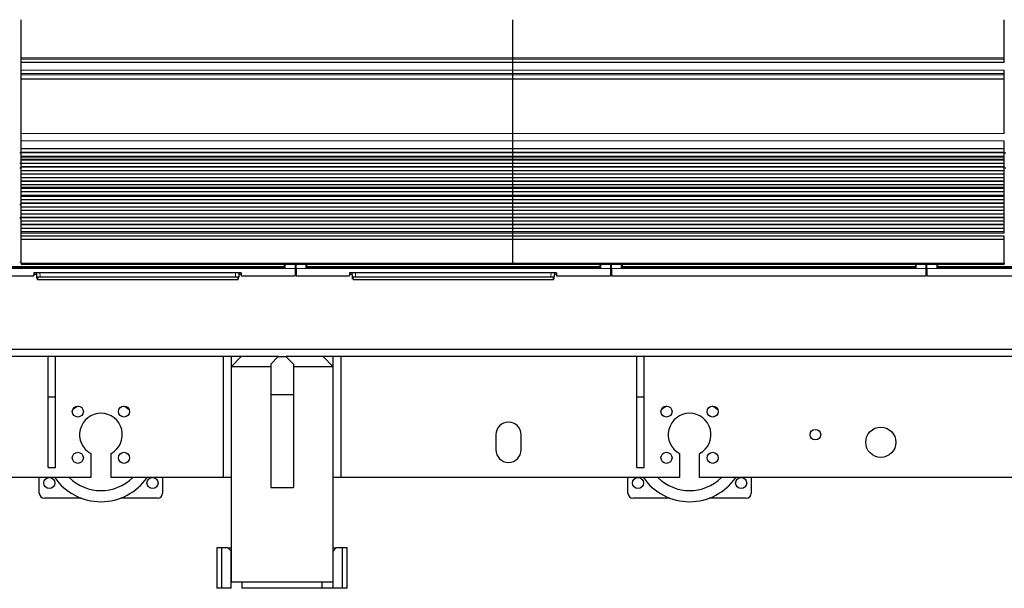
# Model space of a CAD drawing. Header units: inches. Extents: x 0 to 29700, y -16 to 21000.
# Tile 18 of 235: x 3267 to 5224, y 7288 to 8417. Entities that reach past the tile are written whole.
import ezdxf

# ---------------------------------------------------------------- set-up
doc = ezdxf.new("R2010")
doc.units = ezdxf.units.IN
doc.layers.add('1', color=7, linetype='Continuous', true_color=0xffffff)

msp = doc.modelspace()

# ---------------------------------------------------------------- linework, layer by layer
at = {"layer": '1', "color": 2, "linetype": 'Continuous', "lineweight": 25}
for p, q in [((3269.767, 8341.501), (3269.767, 8417.272)), ((4246.767, 8341.501), (4246.767, 8417.272)), ((4246.767, 8341.501), (4246.767, 8417.272)), ((5223.767, 8341.501), (5223.767, 8417.272)), ((3269.767, 8338.89), (3269.767, 8341.501)), ((3269.767, 8332.417), (3269.767, 8338.89)), ((4246.767, 8338.89), (4246.767, 8341.501)), ((4246.767, 8338.89), (4246.767, 8341.501)), ((4246.767, 8332.417), (4246.767, 8338.89)), ((4246.767, 8332.417), (4246.767, 8338.89)), ((5223.767, 8338.89), (5223.767, 8341.501)), ((5223.767, 8332.417), (5223.767, 8338.89)), ((3269.767, 8332.417), (3269.767, 8332.243)), ((4246.767, 8332.243), (3269.767, 8332.243)), ((3269.767, 8317.163), (3269.767, 8332.243)), ((4246.767, 8332.417), (4246.767, 8332.243)), ((4246.767, 8332.417), (4246.767, 8332.243)), ((5223.767, 8332.243), (4246.767, 8332.243)), ((4246.767, 8317.163), (4246.767, 8332.243)), ((4246.767, 8317.163), (4246.767, 8322.977)), ((5223.767, 8332.417), (5223.767, 8332.243)), ((3269.767, 8310.175), (3269.767, 8317.163)), ((3269.767, 8307.932), (3269.767, 8310.175)), ((3269.767, 8299.954), (3269.767, 8307.932)), ((3269.767, 8299.508), (3269.767, 8299.954)), ((3269.767, 8191.128), (3269.767, 8299.508)), ((4246.767, 8310.175), (4246.767, 8317.163)), ((4246.767, 8310.175), (4246.767, 8317.163)), ((4246.767, 8307.932), (4246.767, 8310.175)), ((4246.767, 8307.932), (4246.767, 8310.175)), ((4246.767, 8299.954), (4246.767, 8307.932)), ((4246.767, 8299.954), (4246.767, 8307.932)), ((4246.767, 8299.508), (4246.767, 8299.954)), ((4246.767, 8299.508), (4246.767, 8299.954)), ((4246.767, 8191.128), (4246.767, 8299.508)), ((4246.767, 8191.128), (4246.767, 8299.508)), ((5223.767, 8310.175), (5223.767, 8317.163)), ((5223.767, 8307.932), (5223.767, 8310.175)), ((5223.767, 8299.954), (5223.767, 8307.932)), ((5223.767, 8299.508), (5223.767, 8299.954)), ((5223.767, 8191.128), (5223.767, 8299.508)), ((3269.767, 8176.985), (3269.767, 8191.128)), ((4246.767, 8176.985), (4246.767, 8191.128)), ((4246.767, 8176.985), (4246.767, 8191.128)), ((3269.767, 8161.503), (3269.767, 8176.985)), ((3269.767, 8161.415), (3269.767, 8161.503)), ((3269.767, 8161.415), (4246.767, 8161.415)), ((3269.767, 8160.87), (3269.767, 8161.415)), ((3269.767, 8153.348), (3269.767, 8160.87)), ((4246.767, 8160.87), (3269.767, 8160.87)), ((4246.767, 8161.503), (4246.767, 8176.985)), ((4246.767, 8161.503), (4246.767, 8176.985)), ((4246.767, 8161.415), (4246.767, 8161.503)), ((4246.767, 8161.415), (4246.767, 8161.503)), ((4246.767, 8161.415), (5223.767, 8161.415)), ((4246.767, 8160.87), (4246.767, 8161.415)), ((4246.767, 8160.87), (4246.767, 8161.415)), ((4246.767, 8153.348), (4246.767, 8160.87)), ((4246.767, 8153.348), (4246.767, 8160.87)), ((5223.767, 8160.87), (4246.767, 8160.87)), ((5223.767, 8161.503), (5223.767, 8176.985)), ((5223.767, 8161.415), (5223.767, 8161.503)), ((5223.767, 8160.87), (5223.767, 8161.415)), ((5223.767, 8153.348), (5223.767, 8160.87)), ((3269.77, 8152.25), (3266.791, 8152.25)), ((3269.767, 8152.994), (3269.767, 8153.348)), ((4246.767, 8153.348), (3269.767, 8153.348)), ((3269.767, 8145.789), (3269.767, 8152.994)), ((4246.767, 8152.994), (3269.767, 8152.994)), ((3269.767, 8145.782), (3269.767, 8145.789)), ((4246.767, 8145.789), (3269.767, 8145.789)), ((3269.767, 8143.238), (3269.767, 8145.782)), ((4246.767, 8145.782), (3269.767, 8145.782)), ((3269.767, 8143.21), (3269.767, 8143.238)), ((3269.767, 8139.017), (3269.767, 8143.21)), ((4246.767, 8152.994), (4246.767, 8153.348)), ((4246.767, 8152.994), (4246.767, 8153.348)), ((5223.767, 8153.348), (4246.767, 8153.348)), ((4246.767, 8145.789), (4246.767, 8152.994)), ((4246.767, 8145.789), (4246.767, 8152.994)), ((5223.767, 8152.994), (4246.767, 8152.994)), ((4246.767, 8145.782), (4246.767, 8145.789)), ((5223.767, 8145.789), (4246.767, 8145.789)), ((4246.767, 8143.238), (4246.767, 8145.782)), ((4246.767, 8143.238), (4246.767, 8145.782)), ((5223.767, 8145.782), (4246.767, 8145.782)), ((4246.767, 8143.21), (4246.767, 8143.238)), ((4246.767, 8143.21), (4246.767, 8143.238)), ((4246.767, 8139.017), (4246.767, 8143.21)), ((4246.767, 8139.017), (4246.767, 8143.21)), ((5226.766, 8152.25), (5223.715, 8152.25)), ((5223.767, 8152.994), (5223.767, 8153.348)), ((5223.767, 8145.789), (5223.767, 8152.994)), ((5223.767, 8145.782), (5223.767, 8145.789)), ((5223.767, 8143.238), (5223.767, 8145.782)), ((5223.767, 8139.017), (5223.767, 8143.21)), ((3269.766, 8122.25), (3266.767, 8122.25)), ((3266.772, 8132.25), (3269.772, 8132.25)), ((3269.767, 8138.663), (3269.767, 8139.017)), ((4246.767, 8139.017), (3269.767, 8139.017)), ((3269.767, 8131.592), (3269.767, 8138.663)), ((4246.767, 8138.663), (3269.767, 8138.663)), ((3269.767, 8124.874), (3269.767, 8131.592)), ((4246.767, 8131.592), (3269.767, 8131.592)), ((3269.767, 8124.521), (3269.767, 8124.874)), ((4246.767, 8124.874), (3269.767, 8124.874)), ((3269.767, 8117.45), (3269.767, 8124.521)), ((4246.767, 8124.521), (3269.767, 8124.521)), ((4246.767, 8138.663), (4246.767, 8139.017)), ((4246.767, 8138.663), (4246.767, 8139.017)), ((5223.767, 8139.017), (4246.767, 8139.017)), ((4246.767, 8131.592), (4246.767, 8138.663)), ((4246.767, 8131.592), (4246.767, 8138.663)), ((5223.767, 8138.663), (4246.767, 8138.663)), ((4246.767, 8124.874), (4246.767, 8131.592)), ((4246.767, 8124.874), (4246.767, 8131.592)), ((5223.767, 8131.592), (4246.767, 8131.592)), ((4246.767, 8124.521), (4246.767, 8124.874)), ((4246.767, 8124.521), (4246.767, 8124.874)), ((5223.767, 8124.874), (4246.767, 8124.874)), ((4246.767, 8117.45), (4246.767, 8124.521)), ((4246.767, 8117.45), (4246.767, 8124.521)), ((5223.767, 8124.521), (4246.767, 8124.521)), ((5226.767, 8122.25), (5223.766, 8122.25)), ((5223.767, 8138.663), (5223.767, 8139.017)), ((5223.767, 8131.592), (5223.767, 8138.663)), ((5223.767, 8124.874), (5223.767, 8131.592)), ((5223.767, 8124.521), (5223.767, 8124.874)), ((5223.767, 8117.45), (5223.767, 8124.521)), ((3269.767, 8110.732), (3269.767, 8117.45)), ((4246.767, 8117.45), (3269.767, 8117.45)), ((3269.767, 8110.379), (3269.767, 8110.732)), ((4246.767, 8110.732), (3269.767, 8110.732)), ((3269.767, 8103.308), (3269.767, 8110.379)), ((4246.767, 8110.379), (3269.767, 8110.379)), ((3269.767, 8096.59), (3269.767, 8103.308)), ((4246.767, 8103.308), (3269.767, 8103.308)), ((4246.767, 8110.732), (4246.767, 8117.45)), ((4246.767, 8110.732), (4246.767, 8117.45)), ((5223.767, 8117.45), (4246.767, 8117.45)), ((4246.767, 8110.379), (4246.767, 8110.732)), ((4246.767, 8110.379), (4246.767, 8110.732)), ((5223.767, 8110.732), (4246.767, 8110.732)), ((4246.767, 8103.308), (4246.767, 8110.379)), ((4246.767, 8103.308), (4246.767, 8110.379)), ((5223.767, 8110.379), (4246.767, 8110.379)), ((4246.767, 8096.59), (4246.767, 8103.308)), ((4246.767, 8096.59), (4246.767, 8103.308)), ((5223.767, 8103.308), (4246.767, 8103.308)), ((5223.767, 8110.732), (5223.767, 8117.45)), ((5223.767, 8110.379), (5223.767, 8110.732)), ((5223.767, 8103.308), (5223.767, 8110.379)), ((5223.767, 8096.59), (5223.767, 8103.308)), ((3269.767, 8096.237), (3269.767, 8096.59)), ((4246.767, 8096.59), (3269.767, 8096.59)), ((3269.767, 8089.166), (3269.767, 8096.237)), ((4246.767, 8096.237), (3269.767, 8096.237)), ((3269.767, 8084.972), (3269.767, 8089.166)), ((4246.767, 8089.166), (3269.767, 8089.166)), ((3269.767, 8084.945), (3269.767, 8084.972)), ((3269.767, 8082.497), (3269.767, 8084.945)), ((3269.767, 8082.143), (3269.767, 8082.497)), ((4246.767, 8082.497), (3269.767, 8082.497)), ((4246.767, 8096.237), (4246.767, 8096.59)), ((4246.767, 8096.237), (4246.767, 8096.59)), ((5223.767, 8096.59), (4246.767, 8096.59)), ((4246.767, 8089.166), (4246.767, 8096.237)), ((4246.767, 8089.166), (4246.767, 8096.237)), ((5223.767, 8096.237), (4246.767, 8096.237)), ((4246.767, 8084.972), (4246.767, 8089.166)), ((4246.767, 8084.972), (4246.767, 8089.166)), ((5223.767, 8089.166), (4246.767, 8089.166)), ((4246.767, 8084.945), (4246.767, 8084.972)), ((4246.767, 8084.945), (4246.767, 8084.972)), ((4246.767, 8082.497), (4246.767, 8084.945)), ((4246.767, 8082.497), (4246.767, 8084.945)), ((4246.767, 8082.143), (4246.767, 8082.497)), ((4246.767, 8082.143), (4246.767, 8082.497)), ((5223.767, 8082.497), (4246.767, 8082.497)), ((5223.767, 8096.237), (5223.767, 8096.59)), ((5223.767, 8089.166), (5223.767, 8096.237)), ((5223.767, 8084.972), (5223.767, 8089.166)), ((5223.767, 8082.497), (5223.767, 8084.945)), ((5223.767, 8082.143), (5223.767, 8082.497)), ((3269.767, 8075.209), (3269.767, 8082.143)), ((4246.767, 8082.143), (3269.767, 8082.143)), ((3269.767, 8067.977), (3269.767, 8075.209)), ((4246.767, 8075.209), (3269.767, 8075.209)), ((3269.767, 8067.841), (3269.767, 8067.977)), ((4246.767, 8067.977), (3269.767, 8067.977)), ((3269.767, 8067.841), (4246.767, 8067.841)), ((3269.767, 8067.175), (3269.767, 8067.841)), ((3269.767, 8066.538), (3269.767, 8067.175)), ((4246.767, 8067.175), (3269.767, 8067.175)), ((3269.767, 8059.467), (3269.767, 8066.538)), ((4246.767, 8066.538), (3269.767, 8066.538)), ((4246.767, 8075.209), (4246.767, 8082.143)), ((4246.767, 8075.209), (4246.767, 8082.143)), ((5223.767, 8082.143), (4246.767, 8082.143)), ((4246.767, 8067.977), (4246.767, 8075.209)), ((4246.767, 8067.977), (4246.767, 8075.209)), ((5223.767, 8075.209), (4246.767, 8075.209)), ((4246.767, 8067.841), (4246.767, 8067.977)), ((4246.767, 8067.841), (4246.767, 8067.977)), ((5223.767, 8067.977), (4246.767, 8067.977)), ((4246.767, 8067.841), (5223.767, 8067.841)), ((4246.767, 8067.175), (4246.767, 8067.841)), ((4246.767, 8067.175), (4246.767, 8067.841)), ((4246.767, 8066.538), (4246.767, 8067.175)), ((4246.767, 8066.538), (4246.767, 8067.175)), ((5223.767, 8067.175), (4246.767, 8067.175)), ((4246.767, 8059.467), (4246.767, 8066.538)), ((4246.767, 8059.467), (4246.767, 8066.538)), ((5223.767, 8066.538), (4246.767, 8066.538)), ((5223.767, 8075.209), (5223.767, 8082.143)), ((5223.767, 8067.977), (5223.767, 8075.209)), ((5223.767, 8067.175), (5223.767, 8067.841)), ((5223.767, 8066.538), (5223.767, 8067.175)), ((5223.767, 8059.467), (5223.767, 8066.538)), ((3269.751, 8050.364), (3266.763, 8050.364)), ((3269.767, 8052.75), (3269.767, 8059.467)), ((4246.767, 8059.467), (3269.767, 8059.467)), ((3269.767, 8052.396), (3269.767, 8052.75)), ((4246.767, 8052.75), (3269.767, 8052.75)), ((3269.767, 8045.325), (3269.767, 8052.396)), ((4246.767, 8052.396), (3269.767, 8052.396)), ((3269.767, 8038.607), (3269.767, 8045.325)), ((4246.767, 8045.325), (3269.767, 8045.325)), ((4246.767, 8052.75), (4246.767, 8059.467)), ((4246.767, 8052.75), (4246.767, 8059.467)), ((5223.767, 8059.467), (4246.767, 8059.467)), ((4246.767, 8052.396), (4246.767, 8052.75)), ((4246.767, 8052.396), (4246.767, 8052.75)), ((5223.767, 8052.75), (4246.767, 8052.75)), ((4246.767, 8045.325), (4246.767, 8052.396)), ((4246.767, 8045.325), (4246.767, 8052.396)), ((5223.767, 8052.396), (4246.767, 8052.396)), ((4246.767, 8038.607), (4246.767, 8045.325)), ((4246.767, 8038.607), (4246.767, 8045.325)), ((5223.767, 8045.325), (4246.767, 8045.325)), ((5223.767, 8052.75), (5223.767, 8059.467)), ((5223.767, 8052.396), (5223.767, 8052.75)), ((5223.767, 8045.325), (5223.767, 8052.396)), ((5223.767, 8038.607), (5223.767, 8045.325)), ((3269.767, 8038.254), (3269.767, 8038.607)), ((4246.767, 8038.607), (3269.767, 8038.607)), ((3269.767, 8031.183), (3269.767, 8038.254)), ((4246.767, 8038.254), (3269.767, 8038.254)), ((3269.767, 8024.465), (3269.767, 8031.183)), ((4246.767, 8031.183), (3269.767, 8031.183)), ((3269.767, 8024.112), (3269.767, 8024.465)), ((4246.767, 8024.465), (3269.767, 8024.465)), ((3269.767, 8017.041), (3269.767, 8024.112)), ((4246.767, 8024.112), (3269.767, 8024.112)), ((4246.767, 8038.254), (4246.767, 8038.607)), ((4246.767, 8038.254), (4246.767, 8038.607)), ((5223.767, 8038.607), (4246.767, 8038.607)), ((4246.767, 8031.183), (4246.767, 8038.254)), ((4246.767, 8031.183), (4246.767, 8038.254)), ((5223.767, 8038.254), (4246.767, 8038.254)), ((4246.767, 8024.465), (4246.767, 8031.183)), ((4246.767, 8024.465), (4246.767, 8031.183)), ((5223.767, 8031.183), (4246.767, 8031.183)), ((4246.767, 8024.112), (4246.767, 8024.465)), ((4246.767, 8024.112), (4246.767, 8024.465)), ((5223.767, 8024.465), (4246.767, 8024.465)), ((4246.767, 8017.041), (4246.767, 8024.112)), ((4246.767, 8017.041), (4246.767, 8024.112)), ((5223.767, 8024.112), (4246.767, 8024.112)), ((5223.767, 8038.254), (5223.767, 8038.607)), ((5223.767, 8031.183), (5223.767, 8038.254)), ((5223.767, 8024.465), (5223.767, 8031.183)), ((5223.767, 8024.112), (5223.767, 8024.465)), ((5223.767, 8017.041), (5223.767, 8024.112)), ((3269.767, 8010.323), (3269.767, 8017.041)), ((4246.767, 8017.041), (3269.767, 8017.041)), ((3269.767, 8009.97), (3269.767, 8010.323)), ((4246.767, 8010.323), (3269.767, 8010.323)), ((3269.767, 8002.899), (3269.767, 8009.97)), ((4246.767, 8009.97), (3269.767, 8009.97)), ((4246.767, 8010.323), (4246.767, 8017.041)), ((4246.767, 8010.323), (4246.767, 8017.041)), ((5223.767, 8017.041), (4246.767, 8017.041)), ((4246.767, 8009.97), (4246.767, 8010.323)), ((4246.767, 8009.97), (4246.767, 8010.323)), ((5223.767, 8010.323), (4246.767, 8010.323)), ((4246.767, 8002.899), (4246.767, 8009.97)), ((4246.767, 8002.899), (4246.767, 8009.97)), ((5223.767, 8009.97), (4246.767, 8009.97)), ((5223.767, 8010.323), (5223.767, 8017.041)), ((5223.767, 8009.97), (5223.767, 8010.323)), ((5223.767, 8002.899), (5223.767, 8009.97)), ((3269.767, 7996.181), (3269.767, 8002.899)), ((4246.767, 8002.899), (3269.767, 8002.899)), ((3269.767, 7995.827), (3269.767, 7996.181)), ((4246.767, 7996.181), (3269.767, 7996.181)), ((3269.767, 7993.554), (3269.767, 7995.827)), ((4246.767, 7995.827), (3269.767, 7995.827)), ((3269.767, 7987.696), (3269.767, 7993.554)), ((3269.767, 7980.799), (3269.767, 7987.696)), ((4246.767, 7987.696), (3269.767, 7987.696)), ((4246.767, 7996.181), (4246.767, 8002.899)), ((4246.767, 7996.181), (4246.767, 8002.899)), ((5223.767, 8002.899), (4246.767, 8002.899)), ((4246.767, 7995.827), (4246.767, 7996.181)), ((4246.767, 7995.828), (4246.767, 7996.181)), ((5223.767, 7996.181), (4246.767, 7996.181)), ((4246.767, 7993.554), (4246.767, 7995.828)), ((5223.767, 7995.828), (4246.767, 7995.828)), ((4246.767, 7993.554), (4246.767, 7995.827)), ((4246.767, 7987.696), (4246.767, 7993.554)), ((4246.767, 7987.696), (4246.767, 7993.554)), ((4246.767, 7980.799), (4246.767, 7987.696)), ((4246.767, 7980.799), (4246.767, 7987.696)), ((5223.767, 7987.696), (4246.767, 7987.696)), ((5223.767, 7996.181), (5223.767, 8002.899)), ((5223.767, 7995.828), (5223.767, 7996.181)), ((5223.767, 7993.554), (5223.767, 7995.828)), ((5223.767, 7980.799), (5223.767, 7987.696)), ((3269.767, 7933.835), (3269.767, 7980.799)), ((4246.767, 7980.799), (3269.767, 7980.799)), ((4246.767, 7933.835), (4246.767, 7980.799)), ((4246.767, 7933.835), (4246.767, 7980.799)), ((5223.767, 7980.799), (4246.767, 7980.799)), ((5223.767, 7933.835), (5223.767, 7980.799)), ((3210.017, 7926.327), (3793.017, 7926.327)), ((3269.767, 7933.835), (3269.767, 7932.101)), ((3269.767, 7932.101), (4246.767, 7932.101)), ((3793.017, 7927.117), (3793.017, 7932.101)), ((3793.017, 7926.327), (3793.017, 7927.117)), ((3794.017, 7932.101), (3794.017, 7923.252)), ((3814.017, 7932.101), (3814.017, 7923.252)), ((3816.017, 7923.252), (3816.017, 7932.101)), ((3836.017, 7923.252), (3836.017, 7932.101)), ((3837.017, 7932.101), (3837.017, 7927.117)), ((3837.017, 7927.117), (3837.017, 7926.327)), ((4420.017, 7926.327), (3837.017, 7926.327)), ((4246.767, 7933.835), (4246.767, 7932.101)), ((4246.767, 7932.101), (5223.767, 7932.101)), ((4420.017, 7932.101), (4420.017, 7927.117)), ((4420.017, 7927.117), (4420.017, 7926.327)), ((4421.017, 7932.101), (4421.017, 7923.252)), ((4441.017, 7932.101), (4441.017, 7923.252)), ((4443.017, 7923.252), (4443.017, 7932.101)), ((4463.017, 7923.252), (4463.017, 7932.101)), ((4464.017, 7932.101), (4464.017, 7927.117)), ((4464.017, 7927.117), (4464.017, 7926.327)), ((5047.017, 7926.327), (4464.017, 7926.327)), ((5047.017, 7932.101), (5047.017, 7927.117)), ((5047.017, 7927.117), (5047.017, 7926.327)), ((5048.017, 7932.101), (5048.017, 7923.252)), ((5068.017, 7932.101), (5068.017, 7923.252)), ((5070.017, 7923.252), (5070.017, 7932.101)), ((5090.017, 7923.252), (5090.017, 7932.101)), ((5091.017, 7932.101), (5091.017, 7927.117)), ((5091.017, 7927.117), (5091.017, 7926.327)), ((5674.017, 7926.327), (5091.017, 7926.327)), ((5223.767, 7933.835), (5223.767, 7932.101)), ((3189.017, 7909.014), (3295.017, 7909.014)), ((3794.017, 7923.252), (3209.017, 7923.252)), ((3295.017, 7914.723), (3295.017, 7909.014)), ((3295.017, 7912.014), (3300.729, 7912.014)), ((3300.017, 7915.219), (3702.017, 7915.219)), ((3301.023, 7906.407), (3300.561, 7915.219)), ((3301.248, 7902.121), (3301.023, 7906.407)), ((3701.787, 7902.121), (3702.011, 7906.407)), ((3702.473, 7915.211), (3702.011, 7906.407)), ((3702.305, 7912.014), (3707.017, 7912.014)), ((3707.017, 7914.723), (3707.017, 7909.014)), ((3707.017, 7909.014), (3814.017, 7909.014)), ((3814.017, 7923.252), (3814.017, 7909.014)), ((3814.017, 7912.014), (3816.017, 7912.014)), ((3816.017, 7923.252), (3816.017, 7909.014)), ((3816.017, 7909.014), (3922.017, 7909.014)), ((4421.017, 7923.252), (3836.017, 7923.252)), ((3922.017, 7914.723), (3922.017, 7909.014)), ((3922.017, 7912.014), (3927.729, 7912.014)), ((3927.017, 7915.219), (4329.017, 7915.219)), ((3928.023, 7906.407), (3927.561, 7915.219)), ((3928.248, 7902.121), (3928.023, 7906.407)), ((4328.787, 7902.121), (4329.011, 7906.407)), ((4329.473, 7915.211), (4329.011, 7906.407)), ((4329.305, 7912.014), (4334.017, 7912.014)), ((4334.017, 7914.723), (4334.017, 7909.014)), ((4334.017, 7909.014), (4441.017, 7909.014)), ((4441.017, 7923.252), (4441.017, 7909.014)), ((4443.017, 7923.252), (4443.017, 7909.014)), ((4443.017, 7909.014), (5068.017, 7909.014)), ((5048.017, 7923.252), (4463.017, 7923.252)), ((5068.017, 7923.252), (5068.017, 7909.014)), ((5070.017, 7923.252), (5070.017, 7909.014)), ((5070.017, 7909.014), (5695.017, 7909.014)), ((5675.017, 7923.252), (5090.017, 7923.252)), ((3302.022, 7905.463), (3302.246, 7901.174)), ((3302.246, 7901.174), (3700.788, 7901.174)), ((3700.788, 7901.174), (3701.013, 7905.463)), ((3929.022, 7905.463), (3929.246, 7901.174)), ((3929.246, 7901.174), (4327.788, 7901.174)), ((4327.788, 7901.174), (4328.013, 7905.463)), ((2687.549, 7763.272), (7728.267, 7763.272)), ((3780.83, 7748.272), (2538.267, 7748.272)), ((3323.267, 7668.272), (3323.267, 7748.272)), ((3338.267, 7668.272), (3338.267, 7748.272)), ((3671.767, 7508.272), (3671.767, 7748.272)), ((3706.767, 7748.272), (3686.767, 7728.272)), ((3686.767, 7748.272), (3686.767, 7508.272)), ((3780.767, 7748.272), (3765.767, 7733.272)), ((3765.767, 7733.272), (3765.767, 7673.272)), ((3780.767, 7748.272), (3795.767, 7748.272)), ((3810.767, 7733.272), (3795.767, 7748.272)), ((8900.142, 7748.272), (3795.876, 7748.272)), ((3810.767, 7733.272), (3810.767, 7673.272)), ((3889.767, 7728.272), (3869.767, 7748.272)), ((3889.767, 7508.272), (3889.767, 7748.272)), ((3904.767, 7748.272), (3904.767, 7508.272)), ((4493.267, 7668.272), (4493.267, 7748.272)), ((4508.267, 7668.272), (4508.267, 7748.272)), ((3686.767, 7728.272), (3686.767, 7300.272)), ((3765.766, 7728.272), (3686.767, 7728.272)), ((3889.767, 7728.272), (3810.759, 7728.272)), ((3889.767, 7300.272), (3889.767, 7728.272)), ((3765.767, 7673.272), (3810.767, 7673.272)), ((3765.767, 7673.272), (3765.767, 7488.272)), ((3810.767, 7673.272), (3810.767, 7488.272)), ((3323.267, 7668.272), (3338.267, 7668.272)), ((3323.267, 7528.272), (3323.267, 7668.272)), ((3338.267, 7528.272), (3338.267, 7668.272)), ((4493.267, 7528.272), (4493.267, 7668.272)), ((4493.267, 7668.272), (4508.267, 7668.272)), ((4508.267, 7528.272), (4508.267, 7668.272)), ((4213.267, 7593.272), (4213.267, 7563.272)), ((4263.267, 7563.272), (4263.267, 7593.272)), ((3408.267, 7555.772), (3408.267, 7508.272)), ((3448.267, 7508.272), (3448.267, 7555.772)), ((4578.267, 7555.772), (4578.267, 7508.272)), ((4618.267, 7508.272), (4618.267, 7555.772)), ((3323.267, 7528.272), (3338.267, 7528.272)), ((4493.267, 7528.272), (4508.267, 7528.272)), ((3408.267, 7508.272), (2858.267, 7508.272)), ((3305.767, 7477.25), (3305.767, 7508.274)), ((3671.767, 7508.272), (3448.267, 7508.272)), ((3550.767, 7508.274), (3550.767, 7477.25)), ((3686.767, 7508.272), (3671.767, 7508.272)), ((3904.767, 7508.272), (3889.767, 7508.272)), ((4578.267, 7508.272), (3904.767, 7508.272)), ((4475.767, 7477.25), (4475.767, 7508.274)), ((5588.267, 7508.272), (4618.267, 7508.272)), ((4720.767, 7508.274), (4720.767, 7477.25)), ((3765.767, 7488.272), (3810.767, 7488.272)), ((3389.293, 7467.25), (3315.767, 7467.25)), ((3540.767, 7467.25), (3467.241, 7467.25)), ((4559.293, 7467.25), (4485.767, 7467.25)), ((4710.767, 7467.25), (4637.241, 7467.25)), ((3658.739, 7368.272), (3658.739, 7288.272)), ((3658.815, 7368.272), (3658.739, 7368.272)), ((3668.267, 7368.272), (3658.815, 7368.272)), ((3680.767, 7368.272), (3668.267, 7368.272)), ((3668.267, 7288.272), (3668.267, 7368.272)), ((3680.767, 7368.272), (3686.768, 7368.272)), ((3686.767, 7362.272), (3680.767, 7368.272)), ((3686.767, 7288.272), (3686.767, 7362.272)), ((3889.766, 7368.272), (3895.767, 7368.272)), ((3895.767, 7368.272), (3889.767, 7362.272)), ((3889.767, 7288.272), (3889.767, 7362.272)), ((3908.267, 7368.272), (3895.767, 7368.272)), ((3917.719, 7368.272), (3908.267, 7368.272)), ((3908.267, 7288.272), (3908.267, 7368.272)), ((3917.795, 7368.272), (3917.719, 7368.272)), ((3917.795, 7288.272), (3917.795, 7368.272)), ((3889.767, 7300.272), (3686.767, 7300.272)), ((3708.267, 7300.272), (3708.267, 7288.272)), ((3868.267, 7288.272), (3868.267, 7300.272)), ((3658.739, 7288.272), (3658.815, 7288.272)), ((3668.267, 7288.272), (3658.815, 7288.272)), ((3686.767, 7288.272), (3668.267, 7288.272)), ((3868.267, 7288.272), (3708.267, 7288.272)), ((3889.767, 7288.272), (3868.266, 7288.272)), ((3908.267, 7288.272), (3889.767, 7288.272)), ((3917.719, 7288.272), (3908.267, 7288.272)), ((3917.719, 7288.272), (3917.795, 7288.272))]:
    msp.add_line(p, q, dxfattribs=at)
at = {"layer": '1', "color": 110, "linetype": 'Continuous', "lineweight": 13}
for p, q in [((4246.767, 8341.501), (3269.767, 8341.501)), ((4246.767, 8338.89), (3269.767, 8338.89)), ((5223.767, 8341.501), (4246.767, 8341.501)), ((5223.767, 8338.89), (4246.767, 8338.89)), ((4246.767, 8332.417), (3269.767, 8332.417)), ((5223.767, 8332.417), (4246.767, 8332.417)), ((4246.767, 8317.163), (3269.767, 8317.163)), ((4246.767, 8310.175), (3269.767, 8310.175)), ((4246.767, 8307.932), (3269.767, 8307.932)), ((4246.767, 8299.954), (3269.767, 8299.954)), ((4246.767, 8299.508), (3269.767, 8299.508)), ((5223.767, 8317.163), (4246.767, 8317.163)), ((5223.767, 8310.175), (4246.767, 8310.175)), ((5223.767, 8307.932), (4246.767, 8307.932)), ((5223.767, 8299.954), (4246.767, 8299.954)), ((5223.767, 8299.508), (4246.767, 8299.508)), ((4246.767, 8191.128), (3269.767, 8191.128)), ((5223.767, 8191.128), (4246.767, 8191.128)), ((4246.767, 8176.985), (3269.767, 8176.985)), ((4246.767, 8161.503), (3269.767, 8161.503)), ((5223.767, 8176.985), (4246.767, 8176.985)), ((5223.767, 8161.503), (4246.767, 8161.503)), ((4246.767, 8143.238), (3269.767, 8143.238)), ((4246.767, 8143.21), (3269.767, 8143.21)), ((5223.767, 8143.238), (4246.767, 8143.238)), ((5223.767, 8143.21), (4246.767, 8143.21)), ((4246.767, 8084.972), (3269.767, 8084.972)), ((4246.767, 8084.945), (3269.767, 8084.945)), ((5223.767, 8084.972), (4246.767, 8084.972)), ((5223.767, 8084.945), (4246.767, 8084.945)), ((3269.751, 8049.71), (3266.763, 8049.71)), ((3269.751, 8024.236), (3266.763, 8024.236)), ((3269.751, 8021.891), (3266.763, 8021.891)), ((4246.767, 7993.554), (3269.767, 7993.554)), ((5223.767, 7993.554), (4246.767, 7993.554)), ((3269.775, 7936.084), (3266.769, 7936.084)), ((4246.767, 7933.835), (3269.767, 7933.835)), ((3794.017, 7931.127), (3793.012, 7931.127)), ((3816.017, 7931.127), (3814.017, 7931.127)), ((3837.023, 7931.127), (3836.017, 7931.127)), ((5223.767, 7933.835), (4246.767, 7933.835)), ((4421.017, 7931.127), (4420.012, 7931.127)), ((4464.023, 7931.127), (4463.017, 7931.127)), ((5048.017, 7931.127), (5047.012, 7931.127)), ((5091.023, 7931.127), (5090.017, 7931.127)), ((3307.052, 7915.219), (3307.489, 7906.888)), ((3307.489, 7906.888), (3307.489, 7905.944)), ((3307.489, 7906.888), (3695.545, 7906.888)), ((3695.545, 7906.888), (3695.982, 7915.219)), ((3695.545, 7906.888), (3695.545, 7905.944)), ((3814.017, 7923.252), (3794.017, 7923.252)), ((3836.017, 7923.252), (3816.017, 7923.252)), ((3934.052, 7915.219), (3934.489, 7906.888)), ((3934.489, 7906.888), (3934.489, 7905.944)), ((3934.489, 7906.888), (4322.545, 7906.888)), ((4322.545, 7906.888), (4322.982, 7915.219)), ((4322.545, 7906.888), (4322.545, 7905.944)), ((4441.017, 7923.252), (4421.017, 7923.252)), ((4463.017, 7923.252), (4443.017, 7923.252)), ((5068.017, 7923.252), (5048.017, 7923.252)), ((5090.017, 7923.252), (5070.017, 7923.252)), ((3695.545, 7905.944), (3307.489, 7905.944)), ((4322.545, 7905.944), (3934.489, 7905.944)), ((3658.815, 7368.272), (3658.815, 7288.272)), ((3917.719, 7288.272), (3917.719, 7368.272))]:
    msp.add_line(p, q, dxfattribs=at)
at = {"layer": '1', "color": 2, "linetype": 'Continuous', "lineweight": 25}
for centre, radius in [((3382.305, 7639.234), 11), ((3474.229, 7639.234), 11), ((4552.305, 7639.234), 11), ((4644.229, 7639.234), 11), ((4848.267, 7593.272), 10.5), ((4978.267, 7578.272), 30), ((3382.305, 7547.31), 11), ((3474.229, 7547.31), 11), ((4552.305, 7547.31), 11), ((4644.229, 7547.31), 11), ((3325.767, 7497.25), 11), ((3530.767, 7497.25), 11), ((4495.767, 7497.25), 11), ((4700.767, 7497.25), 11)]:
    msp.add_circle(centre, radius, dxfattribs=at)
for centre, radius, start, end in [((3428.267, 7572.25), 90, 119.998125, 128.908125), ((3428.267, 7593.272), 42.5, 298.072487, 241.927513), ((3428.267, 7572.25), 90, 51.08625, 59.99625), ((4598.267, 7572.25), 90, 119.998125, 128.908125), ((4598.267, 7593.272), 42.5, 298.072487, 241.927513), ((4598.267, 7572.25), 90, 51.08625, 59.99625), ((4238.267, 7593.272), 25, 0, 180), ((4238.267, 7563.272), 25, 180, 0), ((3428.267, 7572.25), 112, 214.84125, 325.164375), ((3428.267, 7572.25), 90, 225.309375, 314.69625), ((4598.267, 7572.25), 112, 214.84125, 325.164375), ((4598.267, 7572.25), 90, 225.309375, 314.69625), ((3315.767, 7477.25), 10, 180, 270), ((3540.767, 7477.25), 10, 270, 0), ((4485.767, 7477.25), 10, 180, 270), ((4710.767, 7477.25), 10, 270, 0)]:
    msp.add_arc(centre, radius, start, end, dxfattribs=at)
at = {"layer": '1', "color": 110, "linetype": 'Continuous', "lineweight": 13}
for centre in [(3302.022, 7906.459), (3929.022, 7906.459)]:
    msp.add_ellipse(centre, major_axis=(0.999, 0.052), ratio=0.99641591, start_param=3.14159265, end_param=4.66021642, dxfattribs=at)
at = {"layer": '1', "color": 2, "linetype": 'Continuous', "lineweight": 25}
for centre in [(3701.013, 7906.459), (4328.013, 7906.459)]:
    msp.add_ellipse(centre, major_axis=(-0.999, 0.052), ratio=0.99641591, start_param=1.62296888, end_param=3.14159265, dxfattribs=at)
for points in [[(3794.017, 7926.216), (3209.017, 7926.216)], [(4421.017, 7926.216), (3836.017, 7926.216)], [(5048.017, 7926.216), (4463.017, 7926.216)], [(5675.017, 7926.216), (5090.017, 7926.216)]]:
    msp.add_open_spline(points, degree=1, dxfattribs=at)
at = {"layer": '1', "color": 110, "linetype": 'Continuous', "lineweight": 13}
for points, degree in [([(3793.017, 7927.117), (3210.017, 7927.117)], 1), ([(3816.017, 7926.215), (3815.35, 7926.215), (3814.684, 7926.215), (3814.017, 7926.215)], 3), ([(4420.017, 7927.117), (3837.017, 7927.117)], 1), ([(5047.017, 7927.117), (4464.017, 7927.117)], 1), ([(5674.017, 7927.117), (5091.017, 7927.117)], 1)]:
    msp.add_open_spline(points, degree=degree, dxfattribs=at)
at = {"layer": '1', "color": 2, "linetype": 'Continuous', "lineweight": 25}
for points, knots in [([(3295.017, 7914.723), (3295.017, 7914.739), (3295.025, 7914.755), (3295.057, 7914.786), (3295.105, 7914.818), (3295.184, 7914.849), (3295.244, 7914.868), (3295.256, 7914.872), (3295.282, 7914.88), (3295.295, 7914.884), (3295.337, 7914.895), (3295.366, 7914.903), (3295.46, 7914.925), (3295.6, 7914.954), (3295.767, 7914.982), (3295.903, 7915.002), (3295.95, 7915.009), (3296.023, 7915.019), (3296.048, 7915.022), (3296.099, 7915.029), (3296.125, 7915.032), (3296.255, 7915.048), (3296.365, 7915.06), (3296.596, 7915.083), (3296.837, 7915.105), (3297.099, 7915.125), (3297.269, 7915.136), (3297.304, 7915.139), (3297.373, 7915.143), (3297.409, 7915.145), (3297.514, 7915.152), (3297.586, 7915.156), (3297.802, 7915.167), (3298.097, 7915.181), (3298.403, 7915.193), (3298.638, 7915.2), (3298.717, 7915.202), (3298.876, 7915.206), (3298.957, 7915.208), (3299.199, 7915.213), (3299.524, 7915.218), (3299.852, 7915.219), (3300.017, 7915.219)], [0, 0, 0, 0, 0.0625, 0.0625, 0.125, 0.1875, 0.1875, 0.203125, 0.203125, 0.21875, 0.21875, 0.25, 0.25, 0.3125, 0.375, 0.375, 0.40625, 0.40625, 0.421875, 0.421875, 0.4375, 0.4375, 0.5, 0.5, 0.5625, 0.625, 0.625, 0.640625, 0.640625, 0.65625, 0.65625, 0.6875, 0.6875, 0.75, 0.8125, 0.8125, 0.84375, 0.84375, 0.875, 0.875, 0.9375, 1, 1, 1, 1]), ([(3702.017, 7915.219), (3702.182, 7915.219), (3702.346, 7915.219), (3702.671, 7915.215), (3702.993, 7915.21), (3703.309, 7915.202), (3703.505, 7915.196), (3703.545, 7915.195), (3703.623, 7915.193), (3703.662, 7915.191), (3703.778, 7915.187), (3703.855, 7915.184), (3704.082, 7915.175), (3704.377, 7915.16), (3704.656, 7915.144), (3704.86, 7915.13), (3704.96, 7915.123), (3705.058, 7915.115), (3705.123, 7915.11), (3705.156, 7915.108), (3705.315, 7915.094), (3705.436, 7915.083), (3705.667, 7915.06), (3705.885, 7915.036), (3706.08, 7915.01), (3706.195, 7914.993), (3706.217, 7914.99), (3706.261, 7914.983), (3706.283, 7914.979), (3706.346, 7914.969), (3706.387, 7914.962), (3706.503, 7914.94), (3706.642, 7914.911), (3706.752, 7914.881), (3706.824, 7914.858), (3706.846, 7914.85), (3706.886, 7914.834), (3706.904, 7914.826), (3706.952, 7914.802), (3707.001, 7914.771), (3707.017, 7914.739), (3707.017, 7914.723)], [0, 0, 0, 0, 0.0625, 0.0625, 0.125, 0.1875, 0.1875, 0.203125, 0.203125, 0.21875, 0.21875, 0.25, 0.25, 0.3125, 0.375, 0.375, 0.40625, 0.421875, 0.421875, 0.4375, 0.4375, 0.5, 0.5, 0.5625, 0.625, 0.625, 0.640625, 0.640625, 0.65625, 0.65625, 0.6875, 0.6875, 0.75, 0.8125, 0.8125, 0.84375, 0.84375, 0.875, 0.875, 0.9375, 1, 1, 1, 1]), ([(3922.017, 7914.723), (3922.017, 7914.739), (3922.025, 7914.755), (3922.057, 7914.786), (3922.105, 7914.818), (3922.184, 7914.849), (3922.244, 7914.868), (3922.256, 7914.872), (3922.282, 7914.88), (3922.295, 7914.884), (3922.337, 7914.895), (3922.366, 7914.903), (3922.46, 7914.925), (3922.6, 7914.954), (3922.767, 7914.982), (3922.903, 7915.002), (3922.95, 7915.009), (3923.023, 7915.019), (3923.048, 7915.022), (3923.099, 7915.029), (3923.125, 7915.032), (3923.255, 7915.048), (3923.365, 7915.06), (3923.596, 7915.083), (3923.837, 7915.105), (3924.099, 7915.125), (3924.269, 7915.136), (3924.304, 7915.139), (3924.373, 7915.143), (3924.409, 7915.145), (3924.514, 7915.152), (3924.586, 7915.156), (3924.802, 7915.167), (3925.097, 7915.181), (3925.403, 7915.193), (3925.638, 7915.2), (3925.717, 7915.202), (3925.876, 7915.206), (3925.957, 7915.208), (3926.199, 7915.213), (3926.524, 7915.218), (3926.852, 7915.219), (3927.017, 7915.219)], [0, 0, 0, 0, 0.0625, 0.0625, 0.125, 0.1875, 0.1875, 0.203125, 0.203125, 0.21875, 0.21875, 0.25, 0.25, 0.3125, 0.375, 0.375, 0.40625, 0.40625, 0.421875, 0.421875, 0.4375, 0.4375, 0.5, 0.5, 0.5625, 0.625, 0.625, 0.640625, 0.640625, 0.65625, 0.65625, 0.6875, 0.6875, 0.75, 0.8125, 0.8125, 0.84375, 0.84375, 0.875, 0.875, 0.9375, 1, 1, 1, 1]), ([(4329.017, 7915.219), (4329.182, 7915.219), (4329.346, 7915.219), (4329.671, 7915.215), (4329.993, 7915.21), (4330.309, 7915.202), (4330.505, 7915.196), (4330.545, 7915.195), (4330.623, 7915.193), (4330.662, 7915.191), (4330.778, 7915.187), (4330.855, 7915.184), (4331.082, 7915.175), (4331.377, 7915.16), (4331.656, 7915.144), (4331.86, 7915.13), (4331.96, 7915.123), (4332.058, 7915.115), (4332.123, 7915.11), (4332.156, 7915.108), (4332.315, 7915.094), (4332.436, 7915.083), (4332.667, 7915.06), (4332.885, 7915.036), (4333.08, 7915.01), (4333.195, 7914.993), (4333.217, 7914.99), (4333.261, 7914.983), (4333.283, 7914.979), (4333.346, 7914.969), (4333.387, 7914.962), (4333.503, 7914.94), (4333.642, 7914.911), (4333.752, 7914.881), (4333.824, 7914.858), (4333.846, 7914.85), (4333.886, 7914.834), (4333.904, 7914.826), (4333.952, 7914.802), (4334.001, 7914.771), (4334.017, 7914.739), (4334.017, 7914.723)], [0, 0, 0, 0, 0.0625, 0.0625, 0.125, 0.1875, 0.1875, 0.203125, 0.203125, 0.21875, 0.21875, 0.25, 0.25, 0.3125, 0.375, 0.375, 0.40625, 0.421875, 0.421875, 0.4375, 0.4375, 0.5, 0.5, 0.5625, 0.625, 0.625, 0.640625, 0.640625, 0.65625, 0.65625, 0.6875, 0.6875, 0.75, 0.8125, 0.8125, 0.84375, 0.84375, 0.875, 0.875, 0.9375, 1, 1, 1, 1])]:
    msp.add_open_spline(points, degree=3, knots=knots, dxfattribs=at)
at = {"layer": '1', "color": 110, "linetype": 'Continuous', "lineweight": 13}
for points, knots in [([(3307.489, 7906.888), (3307.274, 7906.886), (3306.847, 7906.881), (3306.424, 7906.873), (3306.161, 7906.868), (3306.108, 7906.867), (3306.004, 7906.864), (3305.848, 7906.86), (3305.695, 7906.856), (3305.39, 7906.847), (3304.992, 7906.835), (3304.609, 7906.819), (3304.375, 7906.809), (3304.328, 7906.807), (3304.236, 7906.802), (3304.189, 7906.8), (3304.052, 7906.793), (3303.962, 7906.789), (3303.697, 7906.775), (3303.358, 7906.755), (3303.047, 7906.733), (3302.823, 7906.716), (3302.75, 7906.711), (3302.644, 7906.702), (3302.609, 7906.699), (3302.539, 7906.693), (3302.505, 7906.69), (3302.336, 7906.675), (3302.211, 7906.663), (3301.978, 7906.637), (3301.764, 7906.612), (3301.585, 7906.585), (3301.484, 7906.568), (3301.465, 7906.565), (3301.427, 7906.558), (3301.409, 7906.554), (3301.355, 7906.544), (3301.323, 7906.537), (3301.232, 7906.517), (3301.132, 7906.489), (3301.072, 7906.462), (3301.032, 7906.434), (3301.022, 7906.421), (3301.023, 7906.407)], [0, 0, 0, 0, 0.0625, 0.125, 0.125, 0.140625, 0.140625, 0.15625, 0.1875, 0.1875, 0.25, 0.3125, 0.3125, 0.328125, 0.328125, 0.34375, 0.34375, 0.375, 0.375, 0.4375, 0.5, 0.5, 0.53125, 0.53125, 0.546875, 0.546875, 0.5625, 0.5625, 0.625, 0.625, 0.6875, 0.75, 0.75, 0.765625, 0.765625, 0.78125, 0.78125, 0.8125, 0.8125, 0.875, 0.9375, 0.9375, 1, 1, 1, 1]), ([(3702.011, 7906.407), (3702.012, 7906.421), (3701.992, 7906.448), (3701.932, 7906.476), (3701.88, 7906.493), (3701.869, 7906.497), (3701.846, 7906.504), (3701.81, 7906.514), (3701.768, 7906.524), (3701.677, 7906.545), (3701.537, 7906.572), (3701.358, 7906.599), (3701.209, 7906.618), (3701.157, 7906.625), (3701.075, 7906.635), (3701.047, 7906.638), (3700.99, 7906.644), (3700.961, 7906.648), (3700.814, 7906.663), (3700.563, 7906.688), (3700.281, 7906.711), (3700.057, 7906.728), (3699.98, 7906.734), (3699.862, 7906.742), (3699.823, 7906.744), (3699.742, 7906.75), (3699.701, 7906.752), (3699.495, 7906.766), (3699.324, 7906.775), (3698.972, 7906.794), (3698.791, 7906.803), (3698.418, 7906.819), (3698.227, 7906.827), (3697.98, 7906.836), (3697.931, 7906.838), (3697.831, 7906.841), (3697.78, 7906.843), (3697.629, 7906.848), (3697.528, 7906.851), (3697.223, 7906.86), (3696.813, 7906.87), (3696.395, 7906.877), (3695.973, 7906.884), (3695.76, 7906.886), (3695.545, 7906.888)], [0, 0, 0, 0, 0.0625, 0.125, 0.125, 0.140625, 0.140625, 0.15625, 0.1875, 0.1875, 0.25, 0.3125, 0.3125, 0.34375, 0.34375, 0.359375, 0.359375, 0.375, 0.375, 0.4375, 0.5, 0.5, 0.53125, 0.53125, 0.546875, 0.546875, 0.5625, 0.5625, 0.625, 0.625, 0.6875, 0.6875, 0.75, 0.75, 0.765625, 0.765625, 0.78125, 0.78125, 0.8125, 0.8125, 0.875, 0.9375, 0.9375, 1, 1, 1, 1]), ([(3934.489, 7906.888), (3934.274, 7906.886), (3933.847, 7906.881), (3933.424, 7906.873), (3933.161, 7906.868), (3933.108, 7906.867), (3933.004, 7906.864), (3932.848, 7906.86), (3932.695, 7906.856), (3932.39, 7906.847), (3931.992, 7906.835), (3931.609, 7906.819), (3931.375, 7906.809), (3931.328, 7906.807), (3931.236, 7906.802), (3931.189, 7906.8), (3931.052, 7906.793), (3930.962, 7906.789), (3930.697, 7906.775), (3930.358, 7906.755), (3930.047, 7906.733), (3929.823, 7906.716), (3929.75, 7906.711), (3929.644, 7906.702), (3929.609, 7906.699), (3929.539, 7906.693), (3929.505, 7906.69), (3929.336, 7906.675), (3929.211, 7906.663), (3928.978, 7906.637), (3928.764, 7906.612), (3928.585, 7906.585), (3928.484, 7906.568), (3928.465, 7906.565), (3928.427, 7906.558), (3928.409, 7906.554), (3928.355, 7906.544), (3928.323, 7906.537), (3928.232, 7906.517), (3928.132, 7906.489), (3928.072, 7906.462), (3928.032, 7906.434), (3928.022, 7906.421), (3928.023, 7906.407)], [0, 0, 0, 0, 0.0625, 0.125, 0.125, 0.140625, 0.140625, 0.15625, 0.1875, 0.1875, 0.25, 0.3125, 0.3125, 0.328125, 0.328125, 0.34375, 0.34375, 0.375, 0.375, 0.4375, 0.5, 0.5, 0.53125, 0.53125, 0.546875, 0.546875, 0.5625, 0.5625, 0.625, 0.625, 0.6875, 0.75, 0.75, 0.765625, 0.765625, 0.78125, 0.78125, 0.8125, 0.8125, 0.875, 0.9375, 0.9375, 1, 1, 1, 1]), ([(4329.011, 7906.407), (4329.012, 7906.421), (4328.992, 7906.448), (4328.932, 7906.476), (4328.88, 7906.493), (4328.869, 7906.497), (4328.846, 7906.504), (4328.81, 7906.514), (4328.768, 7906.524), (4328.677, 7906.545), (4328.537, 7906.572), (4328.358, 7906.599), (4328.209, 7906.618), (4328.157, 7906.625), (4328.075, 7906.635), (4328.047, 7906.638), (4327.99, 7906.644), (4327.961, 7906.648), (4327.814, 7906.663), (4327.563, 7906.688), (4327.281, 7906.711), (4327.057, 7906.728), (4326.98, 7906.734), (4326.862, 7906.742), (4326.823, 7906.744), (4326.742, 7906.75), (4326.701, 7906.752), (4326.495, 7906.766), (4326.324, 7906.775), (4325.972, 7906.794), (4325.791, 7906.803), (4325.418, 7906.819), (4325.227, 7906.827), (4324.98, 7906.836), (4324.931, 7906.838), (4324.831, 7906.841), (4324.78, 7906.843), (4324.629, 7906.848), (4324.528, 7906.851), (4324.223, 7906.86), (4323.813, 7906.87), (4323.395, 7906.877), (4322.973, 7906.884), (4322.76, 7906.886), (4322.545, 7906.888)], [0, 0, 0, 0, 0.0625, 0.125, 0.125, 0.140625, 0.140625, 0.15625, 0.1875, 0.1875, 0.25, 0.3125, 0.3125, 0.34375, 0.34375, 0.359375, 0.359375, 0.375, 0.375, 0.4375, 0.5, 0.5, 0.53125, 0.53125, 0.546875, 0.546875, 0.5625, 0.5625, 0.625, 0.625, 0.6875, 0.6875, 0.75, 0.75, 0.765625, 0.765625, 0.78125, 0.78125, 0.8125, 0.8125, 0.875, 0.9375, 0.9375, 1, 1, 1, 1]), ([(3307.489, 7905.944), (3307.307, 7905.944), (3306.945, 7905.942), (3306.587, 7905.938), (3306.364, 7905.934), (3306.319, 7905.933), (3306.231, 7905.931), (3306.187, 7905.93), (3306.056, 7905.927), (3305.969, 7905.925), (3305.711, 7905.918), (3305.374, 7905.907), (3305.05, 7905.893), (3304.851, 7905.884), (3304.812, 7905.882), (3304.733, 7905.878), (3304.694, 7905.876), (3304.578, 7905.869), (3304.502, 7905.865), (3304.278, 7905.851), (3303.991, 7905.832), (3303.728, 7905.811), (3303.539, 7905.794), (3303.446, 7905.785), (3303.357, 7905.776), (3303.299, 7905.77), (3303.27, 7905.767), (3303.128, 7905.752), (3303.022, 7905.739), (3302.825, 7905.713), (3302.644, 7905.686), (3302.493, 7905.658), (3302.409, 7905.64), (3302.393, 7905.636), (3302.361, 7905.629), (3302.345, 7905.625), (3302.3, 7905.614), (3302.273, 7905.607), (3302.197, 7905.584), (3302.112, 7905.554), (3302.062, 7905.524), (3302.037, 7905.501), (3302.028, 7905.49), (3302.024, 7905.478), (3302.022, 7905.471), (3302.021, 7905.467), (3302.022, 7905.463)], [0, 0, 0, 0, 0.0625, 0.125, 0.125, 0.140625, 0.140625, 0.15625, 0.15625, 0.1875, 0.1875, 0.25, 0.3125, 0.3125, 0.328125, 0.328125, 0.34375, 0.34375, 0.375, 0.375, 0.4375, 0.5, 0.5, 0.53125, 0.546875, 0.546875, 0.5625, 0.5625, 0.625, 0.625, 0.6875, 0.75, 0.75, 0.765625, 0.765625, 0.78125, 0.78125, 0.8125, 0.8125, 0.875, 0.9375, 0.9375, 0.96875, 0.984375, 0.984375, 1, 1, 1, 1]), ([(3695.545, 7905.944), (3695.636, 7905.944), (3695.727, 7905.944), (3695.908, 7905.943), (3695.998, 7905.942), (3696.267, 7905.94), (3696.622, 7905.935), (3696.97, 7905.927), (3697.228, 7905.92), (3697.314, 7905.918), (3697.442, 7905.914), (3697.485, 7905.912), (3697.569, 7905.909), (3697.611, 7905.908), (3697.82, 7905.9), (3697.982, 7905.893), (3698.297, 7905.878), (3698.451, 7905.87), (3698.748, 7905.852), (3698.892, 7905.842), (3699.067, 7905.83), (3699.101, 7905.827), (3699.169, 7905.822), (3699.27, 7905.814), (3699.367, 7905.805), (3699.556, 7905.789), (3699.795, 7905.765), (3700.006, 7905.74), (3700.13, 7905.723), (3700.155, 7905.72), (3700.202, 7905.713), (3700.226, 7905.71), (3700.295, 7905.7), (3700.339, 7905.693), (3700.464, 7905.672), (3700.615, 7905.644), (3700.733, 7905.615), (3700.81, 7905.593), (3700.833, 7905.585), (3700.865, 7905.574), (3700.875, 7905.57), (3700.894, 7905.562), (3700.904, 7905.559), (3700.946, 7905.54), (3700.997, 7905.509), (3701.013, 7905.478), (3701.013, 7905.463)], [0, 0, 0, 0, 0.03125, 0.03125, 0.0625, 0.0625, 0.125, 0.1875, 0.1875, 0.21875, 0.21875, 0.234375, 0.234375, 0.25, 0.25, 0.3125, 0.3125, 0.375, 0.375, 0.4375, 0.4375, 0.453125, 0.453125, 0.46875, 0.5, 0.5, 0.5625, 0.625, 0.625, 0.640625, 0.640625, 0.65625, 0.65625, 0.6875, 0.6875, 0.75, 0.8125, 0.8125, 0.84375, 0.84375, 0.859375, 0.859375, 0.875, 0.875, 0.9375, 1, 1, 1, 1]), ([(3934.489, 7905.944), (3934.307, 7905.944), (3933.945, 7905.942), (3933.587, 7905.938), (3933.364, 7905.934), (3933.319, 7905.933), (3933.231, 7905.931), (3933.187, 7905.93), (3933.056, 7905.927), (3932.969, 7905.925), (3932.711, 7905.918), (3932.374, 7905.907), (3932.05, 7905.893), (3931.851, 7905.884), (3931.812, 7905.882), (3931.733, 7905.878), (3931.694, 7905.876), (3931.578, 7905.869), (3931.502, 7905.865), (3931.278, 7905.851), (3930.991, 7905.832), (3930.728, 7905.811), (3930.539, 7905.794), (3930.446, 7905.785), (3930.357, 7905.776), (3930.299, 7905.77), (3930.27, 7905.767), (3930.128, 7905.752), (3930.022, 7905.739), (3929.825, 7905.713), (3929.644, 7905.686), (3929.493, 7905.658), (3929.409, 7905.64), (3929.393, 7905.636), (3929.361, 7905.629), (3929.345, 7905.625), (3929.3, 7905.614), (3929.273, 7905.607), (3929.197, 7905.584), (3929.112, 7905.554), (3929.062, 7905.524), (3929.037, 7905.501), (3929.028, 7905.49), (3929.024, 7905.478), (3929.022, 7905.471), (3929.021, 7905.467), (3929.022, 7905.463)], [0, 0, 0, 0, 0.0625, 0.125, 0.125, 0.140625, 0.140625, 0.15625, 0.15625, 0.1875, 0.1875, 0.25, 0.3125, 0.3125, 0.328125, 0.328125, 0.34375, 0.34375, 0.375, 0.375, 0.4375, 0.5, 0.5, 0.53125, 0.546875, 0.546875, 0.5625, 0.5625, 0.625, 0.625, 0.6875, 0.75, 0.75, 0.765625, 0.765625, 0.78125, 0.78125, 0.8125, 0.8125, 0.875, 0.9375, 0.9375, 0.96875, 0.984375, 0.984375, 1, 1, 1, 1]), ([(4322.545, 7905.944), (4322.636, 7905.944), (4322.727, 7905.944), (4322.908, 7905.943), (4322.998, 7905.942), (4323.267, 7905.94), (4323.622, 7905.935), (4323.97, 7905.927), (4324.228, 7905.92), (4324.314, 7905.918), (4324.442, 7905.914), (4324.485, 7905.912), (4324.569, 7905.909), (4324.611, 7905.908), (4324.82, 7905.9), (4324.982, 7905.893), (4325.297, 7905.878), (4325.451, 7905.87), (4325.748, 7905.852), (4325.892, 7905.842), (4326.067, 7905.83), (4326.101, 7905.827), (4326.169, 7905.822), (4326.27, 7905.814), (4326.367, 7905.805), (4326.556, 7905.789), (4326.795, 7905.765), (4327.006, 7905.74), (4327.13, 7905.723), (4327.155, 7905.72), (4327.202, 7905.713), (4327.226, 7905.71), (4327.295, 7905.7), (4327.339, 7905.693), (4327.464, 7905.672), (4327.615, 7905.644), (4327.733, 7905.615), (4327.81, 7905.593), (4327.833, 7905.585), (4327.865, 7905.574), (4327.875, 7905.57), (4327.894, 7905.562), (4327.904, 7905.559), (4327.946, 7905.54), (4327.997, 7905.509), (4328.013, 7905.478), (4328.013, 7905.463)], [0, 0, 0, 0, 0.03125, 0.03125, 0.0625, 0.0625, 0.125, 0.1875, 0.1875, 0.21875, 0.21875, 0.234375, 0.234375, 0.25, 0.25, 0.3125, 0.3125, 0.375, 0.375, 0.4375, 0.4375, 0.453125, 0.453125, 0.46875, 0.5, 0.5, 0.5625, 0.625, 0.625, 0.640625, 0.640625, 0.65625, 0.65625, 0.6875, 0.6875, 0.75, 0.8125, 0.8125, 0.84375, 0.84375, 0.859375, 0.859375, 0.875, 0.875, 0.9375, 1, 1, 1, 1])]:
    msp.add_open_spline(points, degree=3, knots=knots, dxfattribs=at)

doc.saveas('drawing.dxf')
